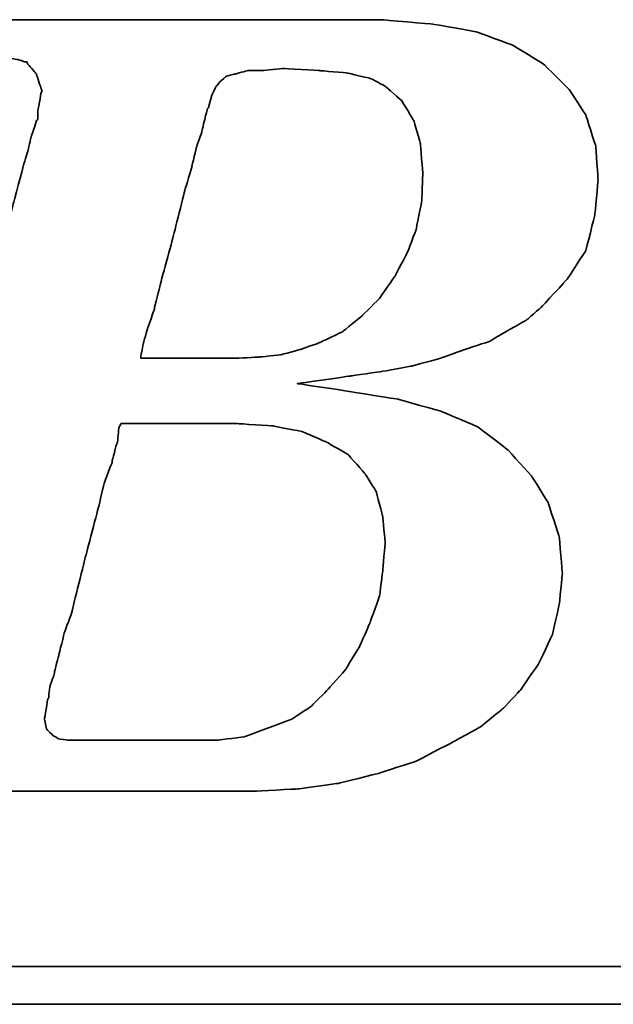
# Model space of a CAD drawing. Header units: millimetres. Extents: x 716 to 1311, y 158 to 389.
# Tile 31 of 55: x 1112 to 1119, y 216 to 227. Entities that reach past the tile are written whole.
import ezdxf

# ---------------------------------------------------------------- set-up
doc = ezdxf.new("R2010")
doc.units = ezdxf.units.MM
doc.header["$LTSCALE"] = 10
doc.layers.add('DIM', color=4, linetype='Continuous')
doc.layers.add('layer 1', color=7, linetype='Continuous')

# ---------------------------------------------------------------- blocks, each defined once
blk = doc.blocks.new('TBI MOTION logo(完整正式版)')
at = {"layer": 'layer 1', "color": 22, "lineweight": 35}
for points, knots in [([(-64.65375, -6.86375), (-64.65375, -6.86375), (-64.84375, -7.29625), (-64.84375, -7.29625), (-64.84375, -7.29625), (-64.84375, -7.29625), (-64.86875, -7.34375), (-64.86875, -7.34375), (-64.86875, -7.34375), (-64.86875, -7.34375), (-64.86875, -7.36875), (-64.86875, -7.36875), (-64.86875, -7.36875), (-64.86875, -7.36875), (-65.15375, -7.65375), (-65.15375, -7.65375), (-65.15375, -7.65375), (-65.15375, -7.65375), (-65.17875, -7.65375), (-65.17875, -7.65375), (-65.17875, -7.65375), (-65.17875, -7.65375), (-65.20375, -7.67875), (-65.20375, -7.67875), (-65.20375, -7.67875), (-65.20375, -7.67875), (-65.58875, -7.87125), (-65.58875, -7.87125), (-65.58875, -7.87125), (-65.58875, -7.87125), (-65.63375, -7.87125), (-65.63375, -7.87125), (-65.63375, -7.87125), (-65.63375, -7.87125), (-65.65875, -7.89375), (-65.65875, -7.89375), (-65.65875, -7.89375), (-65.65875, -7.89375), (-66.09375, -7.94375), (-66.09375, -7.94375), (-66.09375, -7.94375), (-66.09375, -7.94375), (-66.11375, -7.94375), (-66.11375, -7.94375), (-66.11375, -7.94375), (-66.11375, -7.94375), (-66.16375, -7.94375), (-66.16375, -7.94375), (-66.16375, -7.94375), (-66.16375, -7.94375), (-66.30875, -7.94375), (-66.30875, -7.94375), (-66.30875, -7.94375), (-66.30875, -7.94375), (-66.69375, -7.94375), (-66.69375, -7.94375), (-66.69375, -7.94375), (-66.69375, -7.94375), (-67.07375, -7.94375), (-67.07375, -7.94375), (-67.07375, -7.94375), (-67.07375, -7.94375), (-67.12375, -7.94375), (-67.12375, -7.94375), (-67.12375, -7.94375), (-67.12375, -7.94375), (-67.12375, -7.96625), (-67.12375, -7.96625), (-67.12375, -7.96625), (-67.12375, -7.96625), (-67.14875, -7.99125), (-67.14875, -7.99125), (-67.14875, -7.99125), (-67.14875, -7.99125), (-67.24375, -8.34875), (-67.24375, -8.34875), (-67.24375, -8.34875), (-67.24375, -8.34875), (-67.31375, -8.68625), (-67.31375, -8.68625), (-67.31375, -8.68625), (-67.31375, -8.68625), (-67.26875, -8.68625), (-67.26875, -8.68625), (-67.26875, -8.68625), (-67.26875, -8.68625), (-67.07375, -8.68625), (-67.07375, -8.68625), (-67.07375, -8.68625), (-67.07375, -8.68625), (-66.54875, -8.68625), (-66.54875, -8.68625), (-66.54875, -8.68625), (-66.54875, -8.68625), (-65.82625, -8.68625), (-65.82625, -8.68625), (-65.82625, -8.68625), (-65.82625, -8.68625), (-65.01375, -8.68625), (-65.01375, -8.68625), (-65.01375, -8.68625), (-65.01375, -8.68625), (-64.05375, -8.68625), (-64.05375, -8.68625), (-64.05375, -8.68625), (-64.05375, -8.68625), (-62.08375, -8.68625), (-62.08375, -8.68625), (-62.08375, -8.68625), (-62.08375, -8.68625), (-60.06875, -8.68625), (-60.06875, -8.68625), (-60.06875, -8.68625), (-60.06875, -8.68625), (-59.10875, -8.68625), (-59.10875, -8.68625), (-59.10875, -8.68625), (-59.10875, -8.68625), (-58.29375, -8.68625), (-58.29375, -8.68625), (-58.29375, -8.68625), (-58.29375, -8.68625), (-57.57375, -8.68625), (-57.57375, -8.68625), (-57.57375, -8.68625), (-57.57375, -8.68625), (-57.04875, -8.68625), (-57.04875, -8.68625), (-57.04875, -8.68625), (-57.04875, -8.68625), (-56.85375, -8.68625), (-56.85375, -8.68625), (-56.85375, -8.68625), (-56.85375, -8.68625), (-56.70875, -8.68625), (-56.70875, -8.68625), (-56.70875, -8.68625), (-56.70875, -8.68625), (-56.61375, -8.68625), (-56.61375, -8.68625), (-56.61375, -8.68625), (-56.61375, -8.68625), (-56.56875, -8.68625), (-56.56875, -8.68625), (-56.56875, -8.68625), (-56.56875, -8.68625), (-55.65375, -8.63875), (-55.65375, -8.63875), (-55.65375, -8.63875), (-55.65375, -8.63875), (-54.76875, -8.51875), (-54.76875, -8.51875), (-54.76875, -8.51875), (-54.76875, -8.51875), (-53.90375, -8.30375), (-53.90375, -8.30375), (-53.90375, -8.30375), (-53.90375, -8.30375), (-53.08875, -8.03875), (-53.08875, -8.03875), (-53.08875, -8.03875), (-53.08875, -8.03875), (-52.34375, -7.65375), (-52.34375, -7.65375), (-52.34375, -7.65375), (-52.34375, -7.65375), (-51.69875, -7.29625), (-51.69875, -7.29625), (-51.69875, -7.29625), (-51.69875, -7.29625), (-51.21875, -6.91125), (-51.21875, -6.91125), (-51.21875, -6.91125), (-51.21875, -6.91125), (-50.83375, -6.50375), (-50.83375, -6.50375), (-50.83375, -6.50375), (-50.83375, -6.50375), (-50.44875, -5.94875), (-50.44875, -5.94875), (-50.44875, -5.94875), (-50.44875, -5.94875), (-50.13875, -5.30375), (-50.13875, -5.30375), (-50.13875, -5.30375), (-50.13875, -5.30375), (-49.99375, -4.65375), (-49.99375, -4.65375), (-49.99375, -4.65375), (-49.99375, -4.65375), (-49.92375, -3.98375), (-49.92375, -3.98375), (-49.92375, -3.98375), (-49.92375, -3.98375), (-49.99375, -3.19374), (-49.99375, -3.19374), (-49.99375, -3.19374), (-49.99375, -3.19374), (-50.23374, -2.44874), (-50.23374, -2.44874), (-50.23374, -2.44874), (-50.23374, -2.44874), (-50.59375, -1.87374), (-50.59375, -1.87374), (-50.59375, -1.87374), (-50.59375, -1.87374), (-51.09875, -1.31874), (-51.09875, -1.31874), (-51.09875, -1.31874), (-51.09875, -1.31874), (-51.74375, -0.81875), (-51.74375, -0.81875), (-51.74375, -0.81875), (-51.74375, -0.81875), (-52.53875, -0.48125), (-52.53875, -0.48125), (-52.53875, -0.48125), (-52.53875, -0.48125), (-53.47375, -0.21875), (-53.47375, -0.21875), (-53.47375, -0.21875), (-53.47375, -0.21875), (-54.52875, -0.04874), (-54.52875, -0.04874), (-54.52875, -0.04874), (-54.52875, -0.04874), (-55.65375, 0.12125), (-55.65375, 0.12125), (-55.65375, 0.12125), (-55.65375, 0.12125), (-54.50375, 0.28624), (-54.50375, 0.28624), (-54.50375, 0.28624), (-54.50375, 0.28624), (-53.83375, 0.38124), (-53.83375, 0.38124), (-53.83375, 0.38124), (-53.83375, 0.38124), (-53.18375, 0.50125), (-53.18375, 0.50125), (-53.18375, 0.50125), (-53.18375, 0.50125), (-52.55875, 0.66874), (-52.55875, 0.66874), (-52.55875, 0.66874), (-52.55875, 0.66874), (-52.03375, 0.86124), (-52.03375, 0.86124), (-52.03375, 0.86124), (-52.03375, 0.86124), (-51.50374, 1.03124), (-51.50374, 1.03124), (-51.50374, 1.03124), (-51.50374, 1.03124), (-51.09875, 1.27125), (-51.09875, 1.27125), (-51.09875, 1.27125), (-51.09875, 1.27125), (-50.71375, 1.48624), (-50.71375, 1.48624), (-50.71375, 1.48624), (-50.71375, 1.48624), (-50.37625, 1.77625), (-50.37625, 1.77625), (-50.37625, 1.77625), (-50.37625, 1.77625), (-49.82375, 2.37625), (-49.82375, 2.37625), (-49.82375, 2.37625), (-49.82375, 2.37625), (-49.41875, 2.99625), (-49.41875, 2.99625), (-49.41875, 2.99625), (-49.41875, 2.99625), (-49.22375, 3.76625), (-49.22375, 3.76625), (-49.22375, 3.76625), (-49.22375, 3.76625), (-49.15375, 4.50874), (-49.15375, 4.50874), (-49.15375, 4.50874), (-49.15375, 4.50874), (-49.20375, 5.25125), (-49.20375, 5.25125), (-49.20375, 5.25125), (-49.20375, 5.25125), (-49.41875, 5.92625), (-49.41875, 5.92625), (-49.41875, 5.92625), (-49.41875, 5.92625), (-49.77875, 6.47625), (-49.77875, 6.47625), (-49.77875, 6.47625), (-49.77875, 6.47625), (-50.33125, 7.02624), (-50.33125, 7.02624), (-50.33125, 7.02624), (-50.33125, 7.02624), (-51.00125, 7.43625), (-51.00125, 7.43625), (-51.00125, 7.43625), (-51.00125, 7.43625), (-51.79375, 7.72625), (-51.79375, 7.72625), (-51.79375, 7.72625), (-51.79375, 7.72625), (-52.72875, 7.89124), (-52.72875, 7.89124), (-52.72875, 7.89124), (-52.72875, 7.89124), (-53.83375, 7.98625), (-53.83375, 7.98625), (-53.83375, 7.98625), (-53.83375, 7.98625), (-53.92875, 7.98625), (-53.92875, 7.98625), (-53.92875, 7.98625), (-53.92875, 7.98625), (-54.26375, 7.98625), (-54.26375, 7.98625), (-54.26375, 7.98625), (-54.26375, 7.98625), (-54.74375, 7.98625), (-54.74375, 7.98625), (-54.74375, 7.98625), (-54.74375, 7.98625), (-55.36875, 7.98625), (-55.36875, 7.98625), (-55.36875, 7.98625), (-55.36875, 7.98625), (-56.13375, 7.98625), (-56.13375, 7.98625), (-56.13375, 7.98625), (-56.13375, 7.98625), (-56.94875, 7.98625), (-56.94875, 7.98625), (-56.94875, 7.98625), (-56.94875, 7.98625), (-58.77625, 7.98625), (-58.77625, 7.98625), (-58.77625, 7.98625), (-58.77625, 7.98625), (-60.59875, 7.98625), (-60.59875, 7.98625), (-60.59875, 7.98625), (-60.59875, 7.98625), (-61.41375, 7.98625), (-61.41375, 7.98625), (-61.41375, 7.98625), (-61.41375, 7.98625), (-62.17875, 7.98625), (-62.17875, 7.98625), (-62.17875, 7.98625), (-62.17875, 7.98625), (-62.80375, 7.98625), (-62.80375, 7.98625), (-62.80375, 7.98625), (-62.80375, 7.98625), (-63.30625, 7.98625), (-63.30625, 7.98625), (-63.30625, 7.98625), (-63.30625, 7.98625), (-63.57375, 7.98625), (-63.57375, 7.98625), (-63.57375, 7.98625), (-63.57375, 7.98625), (-63.57375, 7.96375), (-63.57375, 7.96375), (-63.57375, 7.96375), (-63.57375, 7.96375), (-63.59875, 7.94125), (-63.59875, 7.94125), (-63.59875, 7.94125), (-63.59875, 7.94125), (-63.69375, 7.55625), (-63.69375, 7.55625), (-63.69375, 7.55625), (-63.69375, 7.55625), (-63.76375, 7.24624), (-63.76375, 7.24624), (-63.76375, 7.24624), (-63.76375, 7.24624), (-63.23875, 7.24624), (-63.23875, 7.24624), (-63.23875, 7.24624), (-63.23875, 7.24624), (-62.75875, 7.24624), (-62.75875, 7.24624), (-62.75875, 7.24624), (-62.75875, 7.24624), (-62.61125, 7.24624), (-62.61125, 7.24624), (-62.61125, 7.24624), (-62.61125, 7.24624), (-62.56625, 7.24624), (-62.56625, 7.24624), (-62.56625, 7.24624), (-62.56625, 7.24624), (-62.22875, 7.24624), (-62.22875, 7.24624), (-62.22875, 7.24624), (-62.22875, 7.24624), (-62.20375, 7.24624), (-62.20375, 7.24624), (-62.20375, 7.24624), (-62.20375, 7.24624), (-62.17875, 7.21875), (-62.17875, 7.21875), (-62.17875, 7.21875), (-62.17875, 7.21875), (-61.96375, 7.17125), (-61.96375, 7.17125), (-61.96375, 7.17125), (-61.96375, 7.17125), (-61.72375, 7.12624), (-61.72375, 7.12624), (-61.72375, 7.12624), (-61.72375, 7.12624), (-61.70375, 7.12624), (-61.70375, 7.12624), (-61.70375, 7.12624), (-61.70375, 7.12624), (-61.55875, 7.07624), (-61.55875, 7.07624), (-61.55875, 7.07624), (-61.55875, 7.07624), (-61.50875, 7.07624), (-61.50875, 7.07624), (-61.50875, 7.07624), (-61.50875, 7.07624), (-61.48375, 7.02624), (-61.48375, 7.02624), (-61.48375, 7.02624), (-61.48375, 7.02624), (-61.31875, 6.83375), (-61.31875, 6.83375), (-61.31875, 6.83375), (-61.31875, 6.83375), (-61.29375, 6.81125), (-61.29375, 6.81125), (-61.29375, 6.81125), (-61.29375, 6.81125), (-61.29375, 6.78625), (-61.29375, 6.78625), (-61.29375, 6.78625), (-61.29375, 6.78625), (-61.19875, 6.50124), (-61.19875, 6.50124), (-61.19875, 6.50124), (-61.19875, 6.50124), (-61.17375, 6.45124), (-61.17375, 6.45124), (-61.17375, 6.45124), (-61.17375, 6.45124), (-61.19875, 6.40625), (-61.19875, 6.40625), (-61.19875, 6.40625), (-61.19875, 6.40625), (-61.26875, 5.99624), (-61.26875, 5.99624), (-61.26875, 5.99624), (-61.26875, 5.99624), (-61.26875, 5.85125), (-61.26875, 5.85125), (-61.26875, 5.85125), (-61.26875, 5.85125), (-61.26875, 5.82625), (-61.26875, 5.82625), (-61.26875, 5.82625), (-61.26875, 5.82625), (-61.29375, 5.80625), (-61.29375, 5.80625), (-61.29375, 5.80625), (-61.29375, 5.80625), (-61.34125, 5.66125), (-61.34125, 5.66125), (-61.34125, 5.66125), (-61.34125, 5.66125), (-61.41375, 5.44625), (-61.41375, 5.44625), (-61.41375, 5.44625), (-61.41375, 5.44625), (-61.48375, 5.15625), (-61.48375, 5.15625), (-61.48375, 5.15625), (-61.48375, 5.15625), (-61.58375, 4.82124), (-61.58375, 4.82124), (-61.58375, 4.82124), (-61.58375, 4.82124), (-61.79875, 4.00375), (-61.79875, 4.00375), (-61.79875, 4.00375), (-61.79875, 4.00375), (-62.05875, 2.99625), (-62.05875, 2.99625), (-62.05875, 2.99625), (-62.05875, 2.99625), (-62.34875, 1.91625), (-62.34875, 1.91625), (-62.34875, 1.91625), (-62.34875, 1.91625), (-62.97375, -0.41124), (-62.97375, -0.41124), (-62.97375, -0.41124), (-62.97375, -0.41124), (-63.59875, -2.75875), (-63.59875, -2.75875), (-63.59875, -2.75875), (-63.59875, -2.75875), (-63.88375, -3.86374), (-63.88375, -3.86374), (-63.88375, -3.86374), (-63.88375, -3.86374), (-64.14875, -4.82374), (-64.14875, -4.82374), (-64.14875, -4.82374), (-64.14875, -4.82374), (-64.36375, -5.64125), (-64.36375, -5.64125), (-64.36375, -5.64125), (-64.36375, -5.64125), (-64.43625, -5.97625), (-64.43625, -5.97625), (-64.43625, -5.97625), (-64.43625, -5.97625), (-64.50875, -6.28625), (-64.50875, -6.28625), (-64.50875, -6.28625), (-64.50875, -6.28625), (-64.50875, -6.30875), (-64.50875, -6.30875), (-64.50875, -6.30875), (-64.50875, -6.30875), (-64.57875, -6.50375), (-64.57875, -6.50375), (-64.57875, -6.50375), (-64.57875, -6.50375), (-64.62875, -6.69625), (-64.62875, -6.69625), (-64.62875, -6.69625), (-64.62875, -6.69625), (-64.62875, -6.76875), (-64.62875, -6.76875), (-64.62875, -6.76875), (-64.62875, -6.76875), (-64.62875, -6.81375), (-64.62875, -6.81375), (-64.62875, -6.81375), (-64.62875, -6.81375), (-64.62875, -6.83875), (-64.62875, -6.83875), (-64.62875, -6.83875), (-64.62875, -6.83875), (-64.65375, -6.86375), (-64.65375, -6.86375)], [0, 0, 0, 0, 0.00719424, 0.00719424, 0.00719424, 0.00719425, 0.01438849, 0.01438849, 0.01438849, 0.0143885, 0.02158273, 0.02158273, 0.02158273, 0.02158274, 0.02877698, 0.02877698, 0.02877698, 0.02877699, 0.03597122, 0.03597122, 0.03597122, 0.03597123, 0.04316547, 0.04316547, 0.04316547, 0.04316548, 0.05035971, 0.05035971, 0.05035971, 0.05035972, 0.05755396, 0.05755396, 0.05755396, 0.05755397, 0.0647482, 0.0647482, 0.0647482, 0.06474821, 0.07194245, 0.07194245, 0.07194245, 0.07194246, 0.07913669, 0.07913669, 0.07913669, 0.0791367, 0.08633094, 0.08633094, 0.08633094, 0.08633095, 0.09352518, 0.09352518, 0.09352518, 0.09352519, 0.10071942, 0.10071942, 0.10071942, 0.10071943, 0.10791367, 0.10791367, 0.10791367, 0.10791368, 0.11510791, 0.11510791, 0.11510791, 0.11510792, 0.12230216, 0.12230216, 0.12230216, 0.12230217, 0.1294964, 0.1294964, 0.1294964, 0.12949641, 0.13669065, 0.13669065, 0.13669065, 0.13669066, 0.14388489, 0.14388489, 0.14388489, 0.1438849, 0.15107914, 0.15107914, 0.15107914, 0.15107915, 0.15827338, 0.15827338, 0.15827338, 0.15827339, 0.16546763, 0.16546763, 0.16546763, 0.16546764, 0.17266187, 0.17266187, 0.17266187, 0.17266188, 0.17985612, 0.17985612, 0.17985612, 0.17985613, 0.18705036, 0.18705036, 0.18705036, 0.18705037, 0.1942446, 0.1942446, 0.1942446, 0.19424461, 0.20143885, 0.20143885, 0.20143885, 0.20143886, 0.20863309, 0.20863309, 0.20863309, 0.2086331, 0.21582734, 0.21582734, 0.21582734, 0.21582735, 0.22302158, 0.22302158, 0.22302158, 0.22302159, 0.23021583, 0.23021583, 0.23021583, 0.23021584, 0.23741007, 0.23741007, 0.23741007, 0.23741008, 0.24460432, 0.24460432, 0.24460432, 0.24460433, 0.25179856, 0.25179856, 0.25179856, 0.25179857, 0.25899281, 0.25899281, 0.25899281, 0.25899282, 0.26618705, 0.26618705, 0.26618705, 0.26618706, 0.27338129, 0.27338129, 0.27338129, 0.2733813, 0.28057554, 0.28057554, 0.28057554, 0.28057555, 0.28776978, 0.28776978, 0.28776978, 0.28776979, 0.29496403, 0.29496403, 0.29496403, 0.29496404, 0.30215827, 0.30215827, 0.30215827, 0.30215828, 0.30935252, 0.30935252, 0.30935252, 0.30935253, 0.31654676, 0.31654676, 0.31654676, 0.31654677, 0.32374101, 0.32374101, 0.32374101, 0.32374102, 0.33093525, 0.33093525, 0.33093525, 0.33093526, 0.3381295, 0.3381295, 0.3381295, 0.33812951, 0.34532374, 0.34532374, 0.34532374, 0.34532375, 0.35251799, 0.35251799, 0.35251799, 0.352518, 0.35971223, 0.35971223, 0.35971223, 0.35971224, 0.36690647, 0.36690647, 0.36690647, 0.36690648, 0.37410072, 0.37410072, 0.37410072, 0.37410073, 0.38129496, 0.38129496, 0.38129496, 0.38129497, 0.38848921, 0.38848921, 0.38848921, 0.38848922, 0.39568345, 0.39568345, 0.39568345, 0.39568346, 0.4028777, 0.4028777, 0.4028777, 0.40287771, 0.41007194, 0.41007194, 0.41007194, 0.41007195, 0.41726619, 0.41726619, 0.41726619, 0.4172662, 0.42446043, 0.42446043, 0.42446043, 0.42446044, 0.43165468, 0.43165468, 0.43165468, 0.43165469, 0.43884892, 0.43884892, 0.43884892, 0.43884893, 0.44604317, 0.44604317, 0.44604317, 0.44604318, 0.45323741, 0.45323741, 0.45323741, 0.45323742, 0.46043165, 0.46043165, 0.46043165, 0.46043166, 0.4676259, 0.4676259, 0.4676259, 0.46762591, 0.47482014, 0.47482014, 0.47482014, 0.47482015, 0.48201439, 0.48201439, 0.48201439, 0.4820144, 0.48920863, 0.48920863, 0.48920863, 0.48920864, 0.49640288, 0.49640288, 0.49640288, 0.49640289, 0.50359712, 0.50359712, 0.50359712, 0.50359713, 0.51079137, 0.51079137, 0.51079137, 0.51079138, 0.51798561, 0.51798561, 0.51798561, 0.51798562, 0.52517986, 0.52517986, 0.52517986, 0.52517987, 0.5323741, 0.5323741, 0.5323741, 0.53237411, 0.53956835, 0.53956835, 0.53956835, 0.53956836, 0.54676259, 0.54676259, 0.54676259, 0.5467626, 0.55395683, 0.55395683, 0.55395683, 0.55395684, 0.56115108, 0.56115108, 0.56115108, 0.56115109, 0.56834532, 0.56834532, 0.56834532, 0.56834533, 0.57553957, 0.57553957, 0.57553957, 0.57553958, 0.58273381, 0.58273381, 0.58273381, 0.58273382, 0.58992806, 0.58992806, 0.58992806, 0.58992807, 0.5971223, 0.5971223, 0.5971223, 0.59712231, 0.60431655, 0.60431655, 0.60431655, 0.60431656, 0.61151079, 0.61151079, 0.61151079, 0.6115108, 0.61870504, 0.61870504, 0.61870504, 0.61870505, 0.62589928, 0.62589928, 0.62589928, 0.62589929, 0.63309353, 0.63309353, 0.63309353, 0.63309354, 0.64028777, 0.64028777, 0.64028777, 0.64028778, 0.64748201, 0.64748201, 0.64748201, 0.64748202, 0.65467626, 0.65467626, 0.65467626, 0.65467627, 0.6618705, 0.6618705, 0.6618705, 0.66187051, 0.66906475, 0.66906475, 0.66906475, 0.66906476, 0.67625899, 0.67625899, 0.67625899, 0.676259, 0.68345324, 0.68345324, 0.68345324, 0.68345325, 0.69064748, 0.69064748, 0.69064748, 0.69064749, 0.69784173, 0.69784173, 0.69784173, 0.69784174, 0.70503597, 0.70503597, 0.70503597, 0.70503598, 0.71223022, 0.71223022, 0.71223022, 0.71223023, 0.71942446, 0.71942446, 0.71942446, 0.71942447, 0.72661871, 0.72661871, 0.72661871, 0.72661872, 0.73381295, 0.73381295, 0.73381295, 0.73381296, 0.74100719, 0.74100719, 0.74100719, 0.7410072, 0.74820144, 0.74820144, 0.74820144, 0.74820145, 0.75539568, 0.75539568, 0.75539568, 0.75539569, 0.76258993, 0.76258993, 0.76258993, 0.76258994, 0.76978417, 0.76978417, 0.76978417, 0.76978418, 0.77697842, 0.77697842, 0.77697842, 0.77697843, 0.78417266, 0.78417266, 0.78417266, 0.78417267, 0.79136691, 0.79136691, 0.79136691, 0.79136692, 0.79856115, 0.79856115, 0.79856115, 0.79856116, 0.8057554, 0.8057554, 0.8057554, 0.80575541, 0.81294964, 0.81294964, 0.81294964, 0.81294965, 0.82014388, 0.82014388, 0.82014388, 0.82014389, 0.82733813, 0.82733813, 0.82733813, 0.82733814, 0.83453237, 0.83453237, 0.83453237, 0.83453238, 0.84172662, 0.84172662, 0.84172662, 0.84172663, 0.84892086, 0.84892086, 0.84892086, 0.84892087, 0.85611511, 0.85611511, 0.85611511, 0.85611512, 0.86330935, 0.86330935, 0.86330935, 0.86330936, 0.8705036, 0.8705036, 0.8705036, 0.87050361, 0.87769784, 0.87769784, 0.87769784, 0.87769785, 0.88489209, 0.88489209, 0.88489209, 0.8848921, 0.89208633, 0.89208633, 0.89208633, 0.89208634, 0.89928058, 0.89928058, 0.89928058, 0.89928059, 0.90647482, 0.90647482, 0.90647482, 0.90647483, 0.91366906, 0.91366906, 0.91366906, 0.91366907, 0.92086331, 0.92086331, 0.92086331, 0.92086332, 0.92805755, 0.92805755, 0.92805755, 0.92805756, 0.9352518, 0.9352518, 0.9352518, 0.93525181, 0.94244604, 0.94244604, 0.94244604, 0.94244605, 0.94964029, 0.94964029, 0.94964029, 0.9496403, 0.95683453, 0.95683453, 0.95683453, 0.95683454, 0.96402878, 0.96402878, 0.96402878, 0.96402879, 0.97122302, 0.97122302, 0.97122302, 0.97122303, 0.97841727, 0.97841727, 0.97841727, 0.97841728, 0.98561151, 0.98561151, 0.98561151, 0.98561152, 0.99280576, 0.99280576, 0.99280576, 0.99280577, 1, 1, 1, 1]), ([(-57.50375, 6.35625), (-57.50375, 6.35625), (-57.57375, 6.11625), (-57.57375, 6.11625), (-57.57375, 6.11625), (-57.57375, 6.11625), (-57.57375, 6.09125), (-57.57375, 6.09125), (-57.57375, 6.09125), (-57.57375, 6.09125), (-57.59875, 6.06625), (-57.59875, 6.06625), (-57.59875, 6.06625), (-57.59875, 6.06625), (-57.64875, 5.87625), (-57.64875, 5.87625), (-57.64875, 5.87625), (-57.64875, 5.87625), (-57.71875, 5.58875), (-57.71875, 5.58875), (-57.71875, 5.58875), (-57.71875, 5.58875), (-57.71875, 5.56625), (-57.71875, 5.56625), (-57.71875, 5.56625), (-57.71875, 5.56625), (-57.83875, 5.23125), (-57.83875, 5.23125), (-57.83875, 5.23125), (-57.83875, 5.23125), (-57.93625, 4.82124), (-57.93625, 4.82124), (-57.93625, 4.82124), (-57.93625, 4.82124), (-57.93625, 4.79624), (-57.93625, 4.79624), (-57.93625, 4.79624), (-57.93625, 4.79624), (-58.07875, 4.34125), (-58.07875, 4.34125), (-58.07875, 4.34125), (-58.07875, 4.34125), (-58.34375, 3.28625), (-58.34375, 3.28625), (-58.34375, 3.28625), (-58.34375, 3.28625), (-58.62875, 2.23124), (-58.62875, 2.23124), (-58.62875, 2.23124), (-58.62875, 2.23124), (-58.74875, 1.75125), (-58.74875, 1.75125), (-58.74875, 1.75125), (-58.74875, 1.75125), (-58.74875, 1.72625), (-58.74875, 1.72625), (-58.74875, 1.72625), (-58.74875, 1.72625), (-58.89375, 1.31625), (-58.89375, 1.31625), (-58.89375, 1.31625), (-58.89375, 1.31625), (-58.98875, 0.98124), (-58.98875, 0.98124), (-58.98875, 0.98124), (-58.98875, 0.98124), (-59.03875, 0.71625), (-59.03875, 0.71625), (-59.03875, 0.71625), (-59.03875, 0.71625), (-59.03875, 0.66874), (-59.03875, 0.66874), (-59.03875, 0.66874), (-59.03875, 0.66874), (-58.91875, 0.66874), (-58.91875, 0.66874), (-58.91875, 0.66874), (-58.91875, 0.66874), (-58.53375, 0.66874), (-58.53375, 0.66874), (-58.53375, 0.66874), (-58.53375, 0.66874), (-58.10375, 0.66874), (-58.10375, 0.66874), (-58.10375, 0.66874), (-58.10375, 0.66874), (-57.66875, 0.66874), (-57.66875, 0.66874), (-57.66875, 0.66874), (-57.66875, 0.66874), (-57.33375, 0.66874), (-57.33375, 0.66874), (-57.33375, 0.66874), (-57.33375, 0.66874), (-57.09375, 0.66874), (-57.09375, 0.66874), (-57.09375, 0.66874), (-57.09375, 0.66874), (-56.99875, 0.66874), (-56.99875, 0.66874), (-56.99875, 0.66874), (-56.99875, 0.66874), (-56.49375, 0.69374), (-56.49375, 0.69374), (-56.49375, 0.69374), (-56.49375, 0.69374), (-56.01375, 0.74374), (-56.01375, 0.74374), (-56.01375, 0.74374), (-56.01375, 0.74374), (-55.58375, 0.86124), (-55.58375, 0.86124), (-55.58375, 0.86124), (-55.58375, 0.86124), (-55.17375, 1.00624), (-55.17375, 1.00624), (-55.17375, 1.00624), (-55.17375, 1.00624), (-54.67375, 1.24625), (-54.67375, 1.24625), (-54.67375, 1.24625), (-54.67375, 1.24625), (-54.26375, 1.58124), (-54.26375, 1.58124), (-54.26375, 1.58124), (-54.26375, 1.58124), (-53.87875, 1.96374), (-53.87875, 1.96374), (-53.87875, 1.96374), (-53.87875, 1.96374), (-53.54375, 2.44625), (-53.54375, 2.44625), (-53.54375, 2.44625), (-53.54375, 2.44625), (-53.27875, 2.95125), (-53.27875, 2.95125), (-53.27875, 2.95125), (-53.27875, 2.95125), (-53.08875, 3.45124), (-53.08875, 3.45124), (-53.08875, 3.45124), (-53.08875, 3.45124), (-52.96875, 4.05124), (-52.96875, 4.05124), (-52.96875, 4.05124), (-52.96875, 4.05124), (-52.94375, 4.65125), (-52.94375, 4.65125), (-52.94375, 4.65125), (-52.94375, 4.65125), (-52.99375, 5.30125), (-52.99375, 5.30125), (-52.99375, 5.30125), (-52.99375, 5.30125), (-53.13875, 5.80625), (-53.13875, 5.80625), (-53.13875, 5.80625), (-53.13875, 5.80625), (-53.39875, 6.23625), (-53.39875, 6.23625), (-53.39875, 6.23625), (-53.39875, 6.23625), (-53.75875, 6.54875), (-53.75875, 6.54875), (-53.75875, 6.54875), (-53.75875, 6.54875), (-54.07375, 6.71625), (-54.07375, 6.71625), (-54.07375, 6.71625), (-54.07375, 6.71625), (-54.57375, 6.83375), (-54.57375, 6.83375), (-54.57375, 6.83375), (-54.57375, 6.83375), (-55.17375, 6.88625), (-55.17375, 6.88625), (-55.17375, 6.88625), (-55.17375, 6.88625), (-55.96875, 6.93125), (-55.96875, 6.93125), (-55.96875, 6.93125), (-55.96875, 6.93125), (-56.39875, 6.88625), (-56.39875, 6.88625), (-56.39875, 6.88625), (-56.39875, 6.88625), (-56.42125, 6.88625), (-56.42125, 6.88625), (-56.42125, 6.88625), (-56.42125, 6.88625), (-56.73375, 6.88625), (-56.73375, 6.88625), (-56.73375, 6.88625), (-56.73375, 6.88625), (-56.99875, 6.81125), (-56.99875, 6.81125), (-56.99875, 6.81125), (-56.99875, 6.81125), (-57.02375, 6.81125), (-57.02375, 6.81125), (-57.02375, 6.81125), (-57.02375, 6.81125), (-57.18875, 6.76625), (-57.18875, 6.76625), (-57.18875, 6.76625), (-57.18875, 6.76625), (-57.30875, 6.66625), (-57.30875, 6.66625), (-57.30875, 6.66625), (-57.30875, 6.66625), (-57.40875, 6.54875), (-57.40875, 6.54875), (-57.40875, 6.54875), (-57.40875, 6.54875), (-57.50375, 6.35625), (-57.50375, 6.35625)], [0, 0, 0, 0, 0.01851852, 0.01851852, 0.01851852, 0.01851853, 0.03703704, 0.03703704, 0.03703704, 0.03703705, 0.05555556, 0.05555556, 0.05555556, 0.05555557, 0.07407407, 0.07407407, 0.07407407, 0.07407408, 0.09259259, 0.09259259, 0.09259259, 0.0925926, 0.11111111, 0.11111111, 0.11111111, 0.11111112, 0.12962963, 0.12962963, 0.12962963, 0.12962964, 0.14814815, 0.14814815, 0.14814815, 0.14814816, 0.16666667, 0.16666667, 0.16666667, 0.16666668, 0.18518519, 0.18518519, 0.18518519, 0.1851852, 0.2037037, 0.2037037, 0.2037037, 0.20370371, 0.22222222, 0.22222222, 0.22222222, 0.22222223, 0.24074074, 0.24074074, 0.24074074, 0.24074075, 0.25925926, 0.25925926, 0.25925926, 0.25925927, 0.27777778, 0.27777778, 0.27777778, 0.27777779, 0.2962963, 0.2962963, 0.2962963, 0.29629631, 0.31481481, 0.31481481, 0.31481481, 0.31481482, 0.33333333, 0.33333333, 0.33333333, 0.33333334, 0.35185185, 0.35185185, 0.35185185, 0.35185186, 0.37037037, 0.37037037, 0.37037037, 0.37037038, 0.38888889, 0.38888889, 0.38888889, 0.3888889, 0.40740741, 0.40740741, 0.40740741, 0.40740742, 0.42592593, 0.42592593, 0.42592593, 0.42592594, 0.44444444, 0.44444444, 0.44444444, 0.44444445, 0.46296296, 0.46296296, 0.46296296, 0.46296297, 0.48148148, 0.48148148, 0.48148148, 0.48148149, 0.5, 0.5, 0.5, 0.50000001, 0.51851852, 0.51851852, 0.51851852, 0.51851853, 0.53703704, 0.53703704, 0.53703704, 0.53703705, 0.55555556, 0.55555556, 0.55555556, 0.55555557, 0.57407407, 0.57407407, 0.57407407, 0.57407408, 0.59259259, 0.59259259, 0.59259259, 0.5925926, 0.61111111, 0.61111111, 0.61111111, 0.61111112, 0.62962963, 0.62962963, 0.62962963, 0.62962964, 0.64814815, 0.64814815, 0.64814815, 0.64814816, 0.66666667, 0.66666667, 0.66666667, 0.66666668, 0.68518519, 0.68518519, 0.68518519, 0.6851852, 0.7037037, 0.7037037, 0.7037037, 0.70370371, 0.72222222, 0.72222222, 0.72222222, 0.72222223, 0.74074074, 0.74074074, 0.74074074, 0.74074075, 0.75925926, 0.75925926, 0.75925926, 0.75925927, 0.77777778, 0.77777778, 0.77777778, 0.77777779, 0.7962963, 0.7962963, 0.7962963, 0.79629631, 0.81481481, 0.81481481, 0.81481481, 0.81481482, 0.83333333, 0.83333333, 0.83333333, 0.83333334, 0.85185185, 0.85185185, 0.85185185, 0.85185186, 0.87037037, 0.87037037, 0.87037037, 0.87037038, 0.88888889, 0.88888889, 0.88888889, 0.8888889, 0.90740741, 0.90740741, 0.90740741, 0.90740742, 0.92592593, 0.92592593, 0.92592593, 0.92592594, 0.94444444, 0.94444444, 0.94444444, 0.94444445, 0.96296296, 0.96296296, 0.96296296, 0.96296297, 0.98148148, 0.98148148, 0.98148148, 0.98148149, 1, 1, 1, 1]), ([(-61.03125, -6.57375), (-61.03125, -6.57375), (-61.03125, -6.67125), (-61.03125, -6.67125), (-61.03125, -6.67125), (-61.03125, -6.67125), (-61.05375, -6.69625), (-61.05375, -6.69625), (-61.05375, -6.69625), (-61.05375, -6.69625), (-61.12375, -7.12875), (-61.12375, -7.12875), (-61.12375, -7.12875), (-61.12375, -7.12875), (-61.07875, -7.34375), (-61.07875, -7.34375), (-61.07875, -7.34375), (-61.07875, -7.34375), (-60.93375, -7.48875), (-60.93375, -7.48875), (-60.93375, -7.48875), (-60.93375, -7.48875), (-60.81375, -7.55625), (-60.81375, -7.55625), (-60.81375, -7.55625), (-60.81375, -7.55625), (-60.62375, -7.58375), (-60.62375, -7.58375), (-60.62375, -7.58375), (-60.62375, -7.58375), (-60.30875, -7.58375), (-60.30875, -7.58375), (-60.30875, -7.58375), (-60.30875, -7.58375), (-59.97375, -7.58375), (-59.97375, -7.58375), (-59.97375, -7.58375), (-59.97375, -7.58375), (-59.87875, -7.58375), (-59.87875, -7.58375), (-59.87875, -7.58375), (-59.87875, -7.58375), (-59.63625, -7.58375), (-59.63625, -7.58375), (-59.63625, -7.58375), (-59.63625, -7.58375), (-58.96875, -7.58375), (-58.96875, -7.58375), (-58.96875, -7.58375), (-58.96875, -7.58375), (-58.29375, -7.58375), (-58.29375, -7.58375), (-58.29375, -7.58375), (-58.29375, -7.58375), (-58.05375, -7.58375), (-58.05375, -7.58375), (-58.05375, -7.58375), (-58.05375, -7.58375), (-57.98375, -7.58375), (-57.98375, -7.58375), (-57.98375, -7.58375), (-57.98375, -7.58375), (-57.35875, -7.58375), (-57.35875, -7.58375), (-57.35875, -7.58375), (-57.35875, -7.58375), (-56.78375, -7.50875), (-56.78375, -7.50875), (-56.78375, -7.50875), (-56.78375, -7.50875), (-56.27875, -7.31875), (-56.27875, -7.31875), (-56.27875, -7.31875), (-56.27875, -7.31875), (-55.77375, -7.12875), (-55.77375, -7.12875), (-55.77375, -7.12875), (-55.77375, -7.12875), (-55.36875, -6.86375), (-55.36875, -6.86375), (-55.36875, -6.86375), (-55.36875, -6.86375), (-55.00875, -6.50375), (-55.00875, -6.50375), (-55.00875, -6.50375), (-55.00875, -6.50375), (-54.62375, -6.06875), (-54.62375, -6.06875), (-54.62375, -6.06875), (-54.62375, -6.06875), (-54.31375, -5.56875), (-54.31375, -5.56875), (-54.31375, -5.56875), (-54.31375, -5.56875), (-54.07375, -5.01625), (-54.07375, -5.01625), (-54.07375, -5.01625), (-54.07375, -5.01625), (-53.87875, -4.46374), (-53.87875, -4.46374), (-53.87875, -4.46374), (-53.87875, -4.46374), (-53.80875, -3.91375), (-53.80875, -3.91375), (-53.80875, -3.91375), (-53.80875, -3.91375), (-53.75875, -3.31375), (-53.75875, -3.31375), (-53.75875, -3.31375), (-53.75875, -3.31375), (-53.80875, -2.75875), (-53.80875, -2.75875), (-53.80875, -2.75875), (-53.80875, -2.75875), (-53.95375, -2.20875), (-53.95375, -2.20875), (-53.95375, -2.20875), (-53.95375, -2.20875), (-54.19375, -1.82625), (-54.19375, -1.82625), (-54.19375, -1.82625), (-54.19375, -1.82625), (-54.55375, -1.41875), (-54.55375, -1.41875), (-54.55375, -1.41875), (-54.55375, -1.41875), (-55.00875, -1.15125), (-55.00875, -1.15125), (-55.00875, -1.15125), (-55.00875, -1.15125), (-55.56125, -0.91375), (-55.56125, -0.91375), (-55.56125, -0.91375), (-55.56125, -0.91375), (-56.18125, -0.79375), (-56.18125, -0.79375), (-56.18125, -0.79375), (-56.18125, -0.79375), (-56.94875, -0.74374), (-56.94875, -0.74374), (-56.94875, -0.74374), (-56.94875, -0.74374), (-56.99875, -0.74374), (-56.99875, -0.74374), (-56.99875, -0.74374), (-56.99875, -0.74374), (-57.09375, -0.74374), (-57.09375, -0.74374), (-57.09375, -0.74374), (-57.09375, -0.74374), (-57.38375, -0.74374), (-57.38375, -0.74374), (-57.38375, -0.74374), (-57.38375, -0.74374), (-57.76875, -0.74374), (-57.76875, -0.74374), (-57.76875, -0.74374), (-57.76875, -0.74374), (-58.24625, -0.74374), (-58.24625, -0.74374), (-58.24625, -0.74374), (-58.24625, -0.74374), (-58.72875, -0.74374), (-58.72875, -0.74374), (-58.72875, -0.74374), (-58.72875, -0.74374), (-59.20875, -0.74374), (-59.20875, -0.74374), (-59.20875, -0.74374), (-59.20875, -0.74374), (-59.46875, -0.74374), (-59.46875, -0.74374), (-59.46875, -0.74374), (-59.46875, -0.74374), (-59.51625, -0.83875), (-59.51625, -0.83875), (-59.51625, -0.83875), (-59.51625, -0.83875), (-59.54375, -1.15125), (-59.54375, -1.15125), (-59.54375, -1.15125), (-59.54375, -1.15125), (-59.56375, -1.17874), (-59.56375, -1.17874), (-59.56375, -1.17874), (-59.56375, -1.17874), (-59.66375, -1.55875), (-59.66375, -1.55875), (-59.66375, -1.55875), (-59.66375, -1.55875), (-59.66375, -1.58375), (-59.66375, -1.58375), (-59.66375, -1.58375), (-59.66375, -1.58375), (-59.82875, -2.01874), (-59.82875, -2.01874), (-59.82875, -2.01874), (-59.82875, -2.01874), (-59.94875, -2.52125), (-59.94875, -2.52125), (-59.94875, -2.52125), (-59.94875, -2.52125), (-60.23875, -3.62375), (-60.23875, -3.62375), (-60.23875, -3.62375), (-60.23875, -3.62375), (-60.52375, -4.77624), (-60.52375, -4.77624), (-60.52375, -4.77624), (-60.52375, -4.77624), (-60.52375, -4.79874), (-60.52375, -4.79874), (-60.52375, -4.79874), (-60.52375, -4.79874), (-60.69125, -5.25375), (-60.69125, -5.25375), (-60.69125, -5.25375), (-60.69125, -5.25375), (-60.81375, -5.73625), (-60.81375, -5.73625), (-60.81375, -5.73625), (-60.81375, -5.73625), (-60.90875, -6.11875), (-60.90875, -6.11875), (-60.90875, -6.11875), (-60.90875, -6.11875), (-60.90875, -6.14375), (-60.90875, -6.14375), (-60.90875, -6.14375), (-60.90875, -6.14375), (-61.00375, -6.40875), (-61.00375, -6.40875), (-61.00375, -6.40875), (-61.00375, -6.40875), (-61.03125, -6.57375), (-61.03125, -6.57375)], [0, 0, 0, 0, 0.01694915, 0.01694915, 0.01694915, 0.01694916, 0.03389831, 0.03389831, 0.03389831, 0.03389832, 0.05084746, 0.05084746, 0.05084746, 0.05084747, 0.06779661, 0.06779661, 0.06779661, 0.06779662, 0.08474576, 0.08474576, 0.08474576, 0.08474577, 0.10169492, 0.10169492, 0.10169492, 0.10169493, 0.11864407, 0.11864407, 0.11864407, 0.11864408, 0.13559322, 0.13559322, 0.13559322, 0.13559323, 0.15254237, 0.15254237, 0.15254237, 0.15254238, 0.16949153, 0.16949153, 0.16949153, 0.16949154, 0.18644068, 0.18644068, 0.18644068, 0.18644069, 0.20338983, 0.20338983, 0.20338983, 0.20338984, 0.22033898, 0.22033898, 0.22033898, 0.22033899, 0.23728814, 0.23728814, 0.23728814, 0.23728815, 0.25423729, 0.25423729, 0.25423729, 0.2542373, 0.27118644, 0.27118644, 0.27118644, 0.27118645, 0.28813559, 0.28813559, 0.28813559, 0.2881356, 0.30508475, 0.30508475, 0.30508475, 0.30508476, 0.3220339, 0.3220339, 0.3220339, 0.32203391, 0.33898305, 0.33898305, 0.33898305, 0.33898306, 0.3559322, 0.3559322, 0.3559322, 0.35593221, 0.37288136, 0.37288136, 0.37288136, 0.37288137, 0.38983051, 0.38983051, 0.38983051, 0.38983052, 0.40677966, 0.40677966, 0.40677966, 0.40677967, 0.42372881, 0.42372881, 0.42372881, 0.42372882, 0.44067797, 0.44067797, 0.44067797, 0.44067798, 0.45762712, 0.45762712, 0.45762712, 0.45762713, 0.47457627, 0.47457627, 0.47457627, 0.47457628, 0.49152542, 0.49152542, 0.49152542, 0.49152543, 0.50847458, 0.50847458, 0.50847458, 0.50847459, 0.52542373, 0.52542373, 0.52542373, 0.52542374, 0.54237288, 0.54237288, 0.54237288, 0.54237289, 0.55932203, 0.55932203, 0.55932203, 0.55932204, 0.57627119, 0.57627119, 0.57627119, 0.5762712, 0.59322034, 0.59322034, 0.59322034, 0.59322035, 0.61016949, 0.61016949, 0.61016949, 0.6101695, 0.62711864, 0.62711864, 0.62711864, 0.62711865, 0.6440678, 0.6440678, 0.6440678, 0.64406781, 0.66101695, 0.66101695, 0.66101695, 0.66101696, 0.6779661, 0.6779661, 0.6779661, 0.67796611, 0.69491525, 0.69491525, 0.69491525, 0.69491526, 0.71186441, 0.71186441, 0.71186441, 0.71186442, 0.72881356, 0.72881356, 0.72881356, 0.72881357, 0.74576271, 0.74576271, 0.74576271, 0.74576272, 0.76271186, 0.76271186, 0.76271186, 0.76271187, 0.77966102, 0.77966102, 0.77966102, 0.77966103, 0.79661017, 0.79661017, 0.79661017, 0.79661018, 0.81355932, 0.81355932, 0.81355932, 0.81355933, 0.83050847, 0.83050847, 0.83050847, 0.83050848, 0.84745763, 0.84745763, 0.84745763, 0.84745764, 0.86440678, 0.86440678, 0.86440678, 0.86440679, 0.88135593, 0.88135593, 0.88135593, 0.88135594, 0.89830508, 0.89830508, 0.89830508, 0.89830509, 0.91525424, 0.91525424, 0.91525424, 0.91525425, 0.93220339, 0.93220339, 0.93220339, 0.9322034, 0.94915254, 0.94915254, 0.94915254, 0.94915255, 0.96610169, 0.96610169, 0.96610169, 0.9661017, 0.98305085, 0.98305085, 0.98305085, 0.98305086, 1, 1, 1, 1]), ([(75.90875, -9.47875), (75.90875, -9.47875), (75.90875, -12.28625), (75.90875, -12.28625), (75.90875, -12.28625), (75.90875, -12.28625), (75.90875, -12.47875), (75.90875, -12.47875), (75.90875, -12.47875), (75.90875, -12.47875), (75.71625, -12.47875), (75.71625, -12.47875), (75.71625, -12.47875), (75.71625, -12.47875), (-88.32875, -12.47875), (-88.32875, -12.47875), (-88.32875, -12.47875), (-88.32875, -12.47875), (-88.32875, -13.29375), (-88.32875, -13.29375), (-88.32875, -13.29375), (-88.32875, -13.29375), (82.89125, -13.29375), (82.89125, -13.29375), (82.89125, -13.29375), (82.89125, -13.29375), (75.90875, -9.47875), (75.90875, -9.47875)], [0, 0, 0, 0, 0.14285714, 0.14285714, 0.14285714, 0.14285715, 0.28571429, 0.28571429, 0.28571429, 0.2857143, 0.42857143, 0.42857143, 0.42857143, 0.42857144, 0.57142857, 0.57142857, 0.57142857, 0.57142858, 0.71428571, 0.71428571, 0.71428571, 0.71428572, 0.85714286, 0.85714286, 0.85714286, 0.85714287, 1, 1, 1, 1])]:
    blk.add_open_spline(points, degree=3, knots=knots, dxfattribs=at)

msp = doc.modelspace()

# ---------------------------------------------------------------- block references
at = {"layer": 'DIM', "color": 7, "xscale": 0.512275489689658, "yscale": 0.512275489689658, "zscale": 0.512275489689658}
msp.add_blockref('TBI MOTION logo(完整正式版)', (1143.818, 223.152), dxfattribs=at)

doc.saveas('drawing.dxf')
